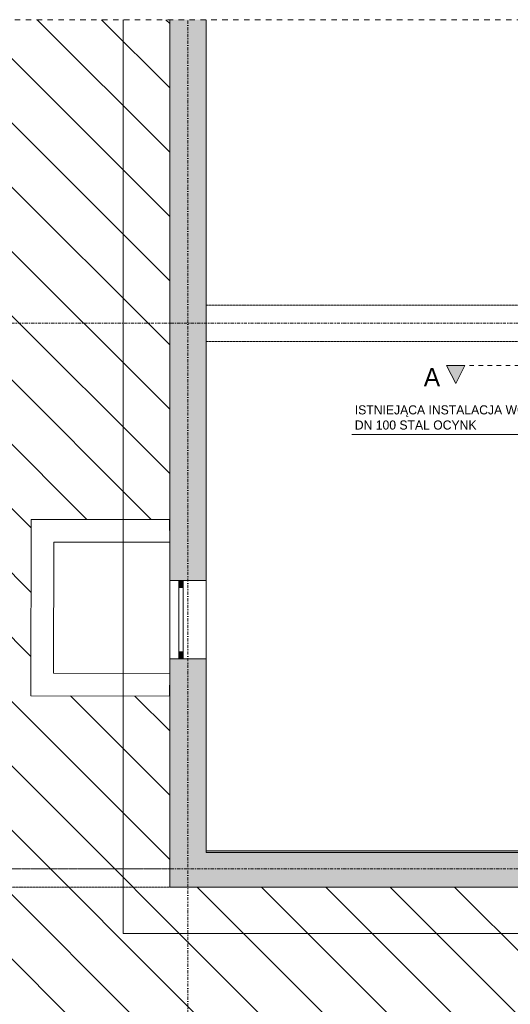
# Model space of a CAD drawing. Header units: centimetres. Extents: x -1589 to 108054, y -205274 to 31709.
# Tile 177 of 256: x 19861 to 20400, y 27122 to 28204. Entities that reach past the tile are written whole.
import ezdxf

# ---------------------------------------------------------------- set-up
doc = ezdxf.new("R2010")
doc.units = ezdxf.units.CM
doc.header["$LTSCALE"] = 0.01
doc.header["$MEASUREMENT"] = 0
for name, pattern in [('Krawędzie ukryte', [27, 20, -7]), ('Kropki i Kreski', [72, 36, -18, 0, -18]), ('Przerywana', [12, 6, -6]), ('Przerywana długa', [100, 50, -50])]:
    doc.linetypes.add(name, pattern=pattern)
for name, color, linetype in [('1_przekroje.K_IR', 7, 'Continuous'), ('2_stropy.ISTN', 7, 'Continuous'), ('2_słupy.ISTN', 7, 'Continuous'), ('2_ściany zewnętrzne.ISTN', 7, 'Continuous'), ('3_opisy.K_IR', 7, 'Continuous'), ('4_osie.ISTN', 7, 'Continuous'), ('5_opisy.K_IR', 7, 'Continuous'), ('_WOD-KAN', 7, 'Continuous')]:
    doc.layers.add(name, color=color, linetype=linetype)
doc.styles.add('GENERATED_STYLE_1', font='txt')

msp = doc.modelspace()

# ---------------------------------------------------------------- hatches: boundary and pattern name
at = {"layer": '1_przekroje.K_IR', "linetype": 'Continuous', "lineweight": 5}
msp.add_hatch(color=256, dxfattribs=at).paths.add_polyline_path([(20330.08116, 27824.0712), (20350.08116, 27824.0712), (20340.08116, 27804.0712)])
at = {"layer": '2_słupy.ISTN', "linetype": 'Continuous', "lineweight": 5}
for points in [[(20025.69984, 27850.55678), (20065.69984, 27850.55678), (20065.69984, 27890.55678), (20025.69984, 27890.55678)], [(20025.69984, 27850.50296), (20065.69984, 27850.50296), (20065.69984, 27890.50296), (20025.69984, 27890.50296)], [(20025.69984, 27250.50296), (20065.69984, 27290.50296), (20025.69984, 27290.50296)], [(20065.69984, 27290.50296), (20025.69984, 27250.50296), (20065.69984, 27250.50296)]]:
    msp.add_hatch(color=8, dxfattribs=at).paths.add_polyline_path(points)
at = {"layer": '2_ściany zewnętrzne.ISTN', "linetype": 'Continuous', "lineweight": 5}
for points in [[(20065.69984, 28204.21057), (20025.69984, 28204.21057), (20025.69984, 27890.55678), (20065.69984, 27890.55678)], [(20065.69985, 27850.50296), (20025.69984, 27850.50296), (20025.69984, 27587.50296), (20065.69985, 27587.50296)], [(20035.69984, 27587.50296), (20035.69984, 27580.00296), (20040.69984, 27580.00296), (20040.69984, 27587.50296)], [(20025.69984, 27290.50296), (20065.69985, 27290.50296), (20065.69985, 27501.50296), (20025.69984, 27501.50296)], [(20040.69984, 27501.50296), (20040.69984, 27509.00296), (20035.69984, 27509.00296), (20035.69984, 27501.50296)], [(20065.69984, 27250.50296), (20565.69984, 27250.50296), (20565.69984, 27290.50297), (20065.69984, 27290.50297)]]:
    msp.add_hatch(color=8, dxfattribs=at).paths.add_polyline_path(points)
at = {"layer": '5_opisy.K_IR', "linetype": 'Continuous', "lineweight": 5}
h = msp.add_hatch(dxfattribs=at)
h.set_pattern_fill('PZT_oznaczenia_dróg_dla__78', color=8, style=0, pattern_type=2)
h.set_pattern_definition([(315, (19207.066, 28099.415), (35.3553, 35.3553), [])])
h.paths.add_polyline_path([(21475.76841, 26529.27681), (21475.76841, 28204.21057), (19109.63506, 28204.21057), (19109.63506, 26529.27681)])
h.paths.add_polyline_path([(21475.76841, 27250.43095), (21475.76841, 28204.21057), (20025.69984, 28204.21057), (20025.69984, 27654.43852), (20025.67382, 27654.83519), (19873.34127, 27654.51476), (19873.09548, 27460.70225), (20025.69984, 27460.4239), (20025.69984, 27250.50296)])

# ---------------------------------------------------------------- linework, layer by layer
at = {"linetype": 'Przerywana', "lineweight": 5, "ltscale": 100}
msp.add_lwpolyline([(19111.45529, 28204.21057), (21475.76841, 28204.21057), (21475.76841, 26533.39653)], dxfattribs=at)
at = {"layer": '1_przekroje.K_IR', "linetype": 'Continuous', "lineweight": 5}
for p, q in [((20340.08116, 27804.0712), (20330.08116, 27824.0712)), ((20330.08116, 27824.0712), (20350.08116, 27824.0712)), ((20350.08116, 27824.0712), (20340.08116, 27804.0712))]:
    msp.add_line(p, q, dxfattribs=at)
at = {"layer": '1_przekroje.K_IR', "linetype": 'Przerywana długa', "lineweight": 5, "ltscale": 10}
msp.add_line((21370.10512, 27824.0712), (20350.08116, 27824.0712), dxfattribs=at)
at = {"layer": '2_stropy.ISTN', "color": 8, "linetype": 'Continuous', "lineweight": 5, "flags": 128}
for points in [[(19974.69957, 28204.21057), (19974.69957, 27199.50269), (21475.76841, 27199.50269)], [(20065.69984, 28204.21057), (20065.69984, 27288.44916), (21475.76841, 27288.44916)]]:
    msp.add_lwpolyline(points, dxfattribs=at)
at = {"layer": '2_słupy.ISTN', "color": 8, "linetype": 'Continuous', "lineweight": 5, "flags": 128}
for points in [[(20025.69984, 27890.55678), (20025.69984, 27850.55678)], [(20025.69984, 27890.50296), (20025.69984, 27850.50296)], [(20065.69984, 27850.55678), (20065.69984, 27890.55678)], [(20065.69984, 27850.50296), (20065.69984, 27890.50296)], [(20025.69984, 27290.50296), (20025.69984, 27250.50296)], [(20025.69984, 27250.50296), (20065.69984, 27250.50296)]]:
    msp.add_lwpolyline(points, dxfattribs=at)
at = {"layer": '2_ściany zewnętrzne.ISTN', "color": 8, "linetype": 'Continuous', "lineweight": 5}
for p, q in [((20025.69984, 27587.50296), (20035.69984, 27587.50296)), ((20025.69984, 27501.50296), (20025.69984, 27587.50296)), ((20025.69984, 27587.50296), (20035.69984, 27587.50296)), ((20035.69984, 27587.50296), (20040.69984, 27587.50296)), ((20035.69984, 27587.50296), (20035.69984, 27580.00296)), ((20035.69984, 27587.50296), (20040.69984, 27587.50296)), ((20035.69984, 27587.50296), (20040.69984, 27587.50296)), ((20040.69984, 27587.50296), (20065.69984, 27587.50296)), ((20040.69984, 27580.00296), (20040.69984, 27587.50296)), ((20040.69984, 27587.50296), (20065.69984, 27587.50296)), ((20065.69984, 27501.50296), (20065.69984, 27587.50296)), ((20035.69984, 27580.00296), (20040.69984, 27580.00296)), ((20035.69984, 27580.00296), (20035.69984, 27509.00296)), ((20040.69984, 27509.00296), (20040.69984, 27580.00296)), ((20025.69984, 27501.50296), (20035.69984, 27501.50296)), ((20025.69984, 27501.50296), (20035.69984, 27501.50296)), ((20040.69984, 27509.00296), (20035.69984, 27509.00296)), ((20035.69984, 27509.00296), (20035.69984, 27501.50296)), ((20035.69984, 27501.50296), (20040.69984, 27501.50296)), ((20035.69984, 27501.50296), (20040.69984, 27501.50296)), ((20035.69984, 27501.50296), (20040.69984, 27501.50296)), ((20040.69984, 27501.50296), (20040.69984, 27509.00296)), ((20040.69984, 27501.50296), (20065.69984, 27501.50296)), ((20040.69984, 27501.50296), (20065.69984, 27501.50296))]:
    msp.add_line(p, q, dxfattribs=at)
at = {"layer": '2_ściany zewnętrzne.ISTN', "color": 8, "linetype": 'Continuous', "lineweight": 5, "flags": 128}
for points in [[(20025.69984, 28204.21057), (20025.69984, 27890.55678)], [(20065.69984, 27890.55678), (20065.69984, 28204.21057)], [(20025.69984, 27850.50296), (20025.69984, 27587.50296)], [(20065.69984, 27587.50296), (20065.69984, 27850.50296)], [(19873.34127, 27654.51476), (19873.30957, 27629.51464)], [(20025.67382, 27654.83519), (19873.34127, 27654.51476)], [(20025.67382, 27654.83519), (20025.7264, 27629.83525)], [(19873.30957, 27629.51464), (19873.12719, 27485.70223)], [(19898.12715, 27485.65663), (19898.30965, 27629.56723)], [(19898.30965, 27629.56723), (20025.7264, 27629.83525)], [(20025.69984, 27501.50296), (20025.69984, 27290.50296)], [(20065.69984, 27290.50296), (20065.69984, 27501.50296)], [(19873.09548, 27460.70225), (19873.12719, 27485.70223)], [(20025.73218, 27485.42388), (19898.12715, 27485.65663)], [(20025.68658, 27460.42393), (20025.73218, 27485.42388)], [(19873.09548, 27460.70225), (20025.68658, 27460.42393)], [(20565.69984, 27290.50296), (20065.69984, 27290.50296)], [(20065.69984, 27250.50296), (20565.69984, 27250.50296)]]:
    msp.add_lwpolyline(points, dxfattribs=at)
at = {"layer": '3_opisy.K_IR', "color": 8, "linetype": 'Krawędzie ukryte', "lineweight": 5}
for points in [[(21475.76841, 27890.50296), (20065.69984, 27890.50296)], [(21475.76841, 27850.50296), (20065.69984, 27850.50296)]]:
    msp.add_lwpolyline(points, dxfattribs=at)
at = {"layer": '4_osie.ISTN', "color": 7, "linetype": 'Kropki i Kreski', "lineweight": 0, "ltscale": 10}
for p, q in [((20045.69984, 26776.04981), (20045.69984, 28204.21057)), ((21475.76841, 27870.50296), (19751.17303, 27870.50296)), ((21475.76841, 27270.50296), (19789.13042, 27270.50296))]:
    msp.add_line(p, q, dxfattribs=at)
at = {"layer": '5_opisy.K_IR', "color": 8, "linetype": 'Krawędzie ukryte', "lineweight": 5}
for points in [[(19211.52297, 28204.21057), (19211.52297, 27250.50296), (20025.69984, 27250.50296)], [(19231.52297, 28204.21057), (19231.52297, 27270.50296), (20025.69984, 27270.50296)]]:
    msp.add_lwpolyline(points, dxfattribs=at)
at = {"layer": '_WOD-KAN', "color": 7, "linetype": 'Continuous', "lineweight": 5, "flags": 128}
msp.add_lwpolyline([(20226.01832, 27748.01165), (20515.56824, 27748.00959), (20555.17464, 27797.49141)], dxfattribs=at)

# ---------------------------------------------------------------- texts
at = {"layer": '1_przekroje.K_IR', "lineweight": 5, "insert": (20305.06396, 27801.21409), "char_height": 20, "attachment_point": 7, "style": 'GENERATED_STYLE_1'}
msp.add_mtext('\\pxql,t0;\\A1;A', dxfattribs=at)
at = {"layer": '_WOD-KAN', "color": 7, "linetype": 'Continuous', "lineweight": 15, "insert": (20229.19452, 27766.8083), "char_height": 10, "attachment_point": 4, "rotation": 359.99896973, "style": 'GENERATED_STYLE_1'}
msp.add_mtext('\\pxql;\\A1;ISTNIEJĄCA INSTALACJA WODOCIĄGOWA\\PDN 100 STAL OCYNK', dxfattribs=at)

doc.saveas('drawing.dxf')
